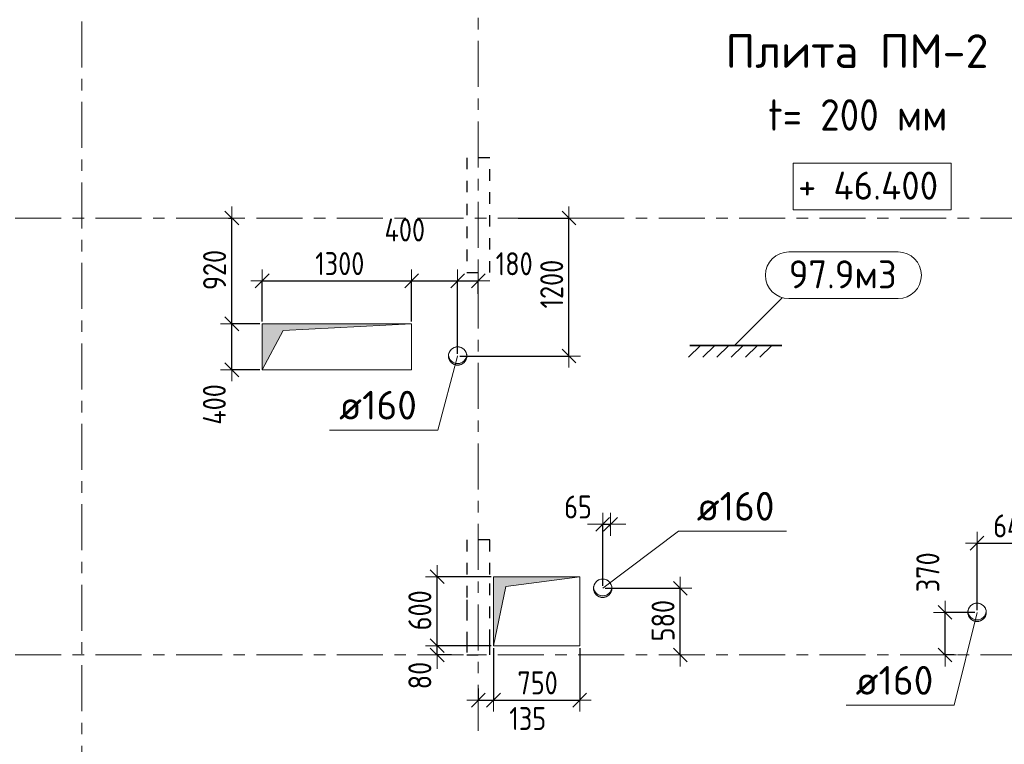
# Model space of a CAD drawing. Header units: metres. Extents: x -38 to 93, y -15 to 21.
# Tile 9 of 152: x 8.61 to 17.18, y 8.22 to 14.53. Entities that reach past the tile are written whole.
import ezdxf

# ---------------------------------------------------------------- set-up
doc = ezdxf.new("R2010")
doc.units = ezdxf.units.M
doc.header["$PDMODE"] = 65
for name, pattern in [('______11', [0.5, 0.4, -0.05, 0, -0.05]), ('______2', [0.135, 0.1, -0.035]), ('______5', [1.1, 0.8, -0.1, 0.1, -0.1])]:
    doc.linetypes.add(name, pattern=pattern)
for name, color, linetype, lineweight in [('XR$1$Осевая линия (1)', 7, '______5', 13), ('XR$3$Перекрытие (1)', 7, 'Continuous', 35), ('XR$3$Текст_ примечание', 7, 'Continuous', 13), ('XR$5$Размерная линия (1)', 7, 'Continuous', 13), ('XR$5$Текст_ общее_1', 7, 'Continuous', 13)]:
    doc.layers.add(name, color=color, linetype=linetype, lineweight=lineweight)
doc.layers.add('XR$3$Макрос проема_ отверстия', color=7, linetype='Continuous', lineweight=13, true_color=0x2d2d2d)
doc.layers.add('XR$7$Стена_ бетон несущ.', color=7, linetype='Continuous', lineweight=70, true_color=0xb4b496)
doc.styles.add('ISOCPEUR', font='txt')
doc.dimstyles.new('DIMSTYLE_3', dxfattribs={"dimtxt": 0.2, "dimasz": 0.2, "dimexe": 0, "dimexo": 0, "dimgap": 0.1, "dimtad": 2, "dimdec": 0, "dimlfac": 1000, "dimrnd": 5, "dimzin": 12, "dimdsep": 46, "dimtxsty": 'ISOCPEUR', "dimblk1": 'ALL_ML_STRICH', "dimblk2": 'ALL_ML_STRICH', "dimsah": 1, "dimcen": 0, "dimclrd": 7, "dimclre": 256, "dimclrt": 7, "dimadec": 0, "dimazin": 0, "dimtfac": 1, "dimtdec": 0, "dimtix": 1, "dimtmove": 2, "dimatfit": 3, "dimfxl": 0, "dimtzin": 0, "dimlwd": 0, "dimlwe": -3, "dimarcsym": 0})
doc.dimstyles.new('DIMSTYLE_33', dxfattribs={"dimtxt": 0.2, "dimasz": 0.2, "dimexe": 0, "dimexo": 0, "dimgap": 0.1, "dimtad": 2, "dimdec": 0, "dimlfac": 1000, "dimrnd": 5, "dimzin": 12, "dimdsep": 46, "dimtxsty": 'ISOCPEUR', "dimblk1": 'ALL_ML_STRICH', "dimblk2": 'ALL_ML_STRICH', "dimsah": 1, "dimcen": 0, "dimclrd": 7, "dimclre": 256, "dimclrt": 7, "dimadec": 0, "dimazin": 0, "dimtfac": 1, "dimtdec": 0, "dimtix": 1, "dimtmove": 2, "dimatfit": 3, "dimfxl": 0, "dimtvp": 1.2, "dimtzin": 0, "dimlwd": 0, "dimlwe": -3, "dimarcsym": 0})
doc.dimstyles.new('DIMSTYLE_34', dxfattribs={"dimtxt": 0.2, "dimasz": 0.2, "dimexe": 0, "dimexo": 0, "dimgap": 0.1, "dimtad": 0, "dimdec": 0, "dimlfac": 1000, "dimrnd": 5, "dimzin": 12, "dimdsep": 46, "dimtxsty": 'ISOCPEUR', "dimblk1": 'ALL_ML_STRICH', "dimblk2": 'ALL_ML_STRICH', "dimsah": 1, "dimcen": 0, "dimclrd": 7, "dimclre": 256, "dimclrt": 7, "dimadec": 0, "dimazin": 0, "dimtfac": 1, "dimtdec": 0, "dimtix": 1, "dimtmove": 2, "dimatfit": 3, "dimfxl": 0, "dimtvp": 1.2, "dimtzin": 0, "dimlwd": 0, "dimlwe": -3, "dimarcsym": 0})

# ---------------------------------------------------------------- blocks, each defined once
blk = doc.blocks.new('NSY1')
at = {"color": 0, "linetype": 'ByBlock', "lineweight": -2}
for p, q in [((-0.01, 0.01), (0.01, 0.01)), ((-0.01, -0.01), (-0.01, 0.01)), ((-0.01, -0.01), (-0.01, 0.01)), ((-0.01, 0.01), (0.01, 0.01)), ((-0.01, 0.01), (0.01, 0.01)), ((0.01, 0.01), (-0.01, 0.01)), ((-0.01, 0.01), (-0.01, 0.01)), ((-0.01, 0.01), (-0.01, -0.01)), ((0.01, 0.01), (-0.01, 0.01)), ((0, 0), (0, 0)), ((0, 0), (0, 0)), ((0, 0), (0, 0)), ((0, 0), (0, 0)), ((0, 0), (0, 0)), ((0, 0), (0, 0)), ((0, 0), (0, 0)), ((0, 0), (0, 0)), ((0, 0), (0, 0)), ((0, 0), (0, 0)), ((0, 0), (0, 0)), ((0, 0), (0, 0)), ((0, 0), (0, 0)), ((0, 0), (0, 0)), ((0, 0), (0, 0)), ((0, 0), (0, 0)), ((0, 0), (0, 0)), ((0, 0), (0, 0)), ((0, 0), (0, 0)), ((0, 0), (0, 0)), ((0, 0), (0, 0)), ((0, 0), (0, 0)), ((0, 0), (0, 0)), ((0.01, 0.01), (0.01, -0.01)), ((0.01, 0.01), (0.01, -0.01)), ((0.01, 0.01), (0.01, 0.01)), ((0.01, -0.01), (0.01, 0.01)), ((0.01, -0.01), (-0.01, -0.01)), ((0.01, -0.01), (-0.01, -0.01)), ((-0.01, -0.01), (0.01, -0.01)), ((0, 0), (0, 0)), ((0, 0), (0, 0)), ((0, 0), (0, 0)), ((0, 0), (0, 0)), ((0, 0), (0, 0))]:
    blk.add_line(p, q, dxfattribs=at)
blk = doc.blocks.new('Отображение проема', base_point=(-1.1579, -49.3094))
at = {"layer": 'XR$3$Макрос проема_ отверстия', "true_color": 0x000000, "transparency": 33554687}
blk.add_hatch(color=18, dxfattribs=at).paths.add_polyline_path([(-1.1579, -50.1094), (-1.0448, -49.4225), (-0.3579, -49.3094), (-1.1579, -49.3094)])
at = {"layer": 'XR$3$Макрос проема_ отверстия', "transparency": 33554687}
for p, q in [((-1.1579, -50.1094), (-1.1579, -49.3094)), ((-1.1579, -49.3094), (-0.3579, -49.3094)), ((-1.0448, -49.4225), (-0.3579, -49.3094)), ((-1.1579, -50.1094), (-1.0448, -49.4225))]:
    blk.add_line(p, q, dxfattribs=at)
blk = doc.blocks.new('Отображение проема (2)', base_point=(-1.002, -49.786))
at = {"layer": 'XR$3$Макрос проема_ отверстия', "true_color": 0x000000, "transparency": 33554687}
blk.add_hatch(color=18, dxfattribs=at).paths.add_polyline_path([(-0.967, -49.384), (-1.002, -49.383), (-1.072, -49.389), (-1.139, -49.407), (-1.203, -49.437), (-1.261, -49.477), (-1.31, -49.527), (-1.351, -49.585), (-1.381, -49.648), (-1.399, -49.716), (-1.405, -49.786), (-1.399, -49.856), (-1.381, -49.924), (-1.351, -49.988), (-1.31, -50.045), (-1.261, -50.095), (-1.203, -50.135), (-1.139, -50.165), (-1.072, -50.183), (-1.002, -50.189), (-0.967, -50.188), (-1.032, -50.177), (-1.095, -50.155), (-1.153, -50.123), (-1.205, -50.082), (-1.25, -50.033), (-1.287, -49.978), (-1.313, -49.917), (-1.329, -49.852), (-1.335, -49.786), (-1.329, -49.72), (-1.313, -49.656), (-1.287, -49.595), (-1.25, -49.539), (-1.205, -49.49), (-1.153, -49.449), (-1.095, -49.417), (-1.032, -49.396)])
at = {"layer": 'XR$3$Макрос проема_ отверстия', "transparency": 33554687}
blk.add_circle((-1.002, -49.786), 0.403, dxfattribs=at)
blk.add_arc((-0.932, -49.786), 0.403, 94.9784, 265.0216, dxfattribs=at)
blk = doc.blocks.new('ALL_ML_STRICH')
at = {"color": 0, "linetype": 'ByBlock', "lineweight": -2}
for p, q in [((0, -0.5), (0, 0.5)), ((-1, 0), (0.5, 0)), ((-0.3, -0.3), (0.3, 0.3))]:
    blk.add_line(p, q, dxfattribs=at)
blk = doc.blocks.new('*D396')
at = {"layer": 'DEFPOINTS', "color": 7, "linetype": 'Continuous', "lineweight": 13, "transparency": 33554687}
for p in [(10.7194, 11.88), (10.4554, 11.48), (10.7194, 11.48)]:
    blk.add_point(p, dxfattribs=at)
at = {"layer": 'XR$5$Размерная линия (1)', "color": 9, "linetype": 'Continuous', "lineweight": -2, "true_color": 0xc7c7c7, "transparency": 33554687}
for p, q in [((10.6994, 11.88), (10.4554, 11.88)), ((10.6994, 11.48), (10.4554, 11.48))]:
    blk.add_line(p, q, dxfattribs=at)
at = {"layer": 'XR$5$Размерная линия (1)', "color": 7, "linetype": 'Continuous', "lineweight": -2, "transparency": 33554687}
blk.add_line((10.4554, 11.48), (10.4554, 11.88), dxfattribs=at)
at = {"layer": 'XR$5$Размерная линия (1)', "color": 7, "linetype": 'Continuous', "lineweight": 13, "transparency": 33554687, "xscale": 0.2, "yscale": 0.2, "zscale": 0.2}
for p, rotation in [((10.4554, 11.88), 90), ((10.4554, 11.48), 270)]:
    blk.add_blockref('ALL_ML_STRICH', p, dxfattribs=dict(at, rotation=rotation))
at = {"layer": 'XR$5$Размерная линия (1)', "color": 7, "linetype": 'Continuous', "lineweight": 13, "transparency": 33554687, "insert": (10.3033, 11.1788), "char_height": 0.2, "width": 0.5, "attachment_point": 5, "rotation": 90, "style": 'ISOCPEUR'}
blk.add_mtext('\\W0.83;\\A1;{400}', dxfattribs=at)
blk = doc.blocks.new('*D397')
at = {"layer": 'DEFPOINTS', "color": 7, "linetype": 'Continuous', "lineweight": 13, "transparency": 33554687}
for p in [(10.4066, 12.8), (10.4554, 11.88), (10.7194, 11.88)]:
    blk.add_point(p, dxfattribs=at)
at = {"layer": 'XR$5$Размерная линия (1)', "color": 9, "linetype": 'Continuous', "lineweight": -2, "true_color": 0xc7c7c7, "transparency": 33554687}
for p, q in [((10.4266, 12.8), (10.4554, 12.8)), ((10.6994, 11.88), (10.4554, 11.88))]:
    blk.add_line(p, q, dxfattribs=at)
at = {"layer": 'XR$5$Размерная линия (1)', "color": 7, "linetype": 'Continuous', "lineweight": -2, "transparency": 33554687}
blk.add_line((10.4554, 11.88), (10.4554, 12.8), dxfattribs=at)
at = {"layer": 'XR$5$Размерная линия (1)', "color": 7, "linetype": 'Continuous', "lineweight": 13, "transparency": 33554687, "xscale": 0.2, "yscale": 0.2, "zscale": 0.2}
for p, rotation in [((10.4554, 12.8), 90), ((10.4554, 11.88), 270)]:
    blk.add_blockref('ALL_ML_STRICH', p, dxfattribs=dict(at, rotation=rotation))
at = {"layer": 'XR$5$Размерная линия (1)', "color": 7, "linetype": 'Continuous', "lineweight": 13, "transparency": 33554687, "insert": (10.3054, 12.3483), "char_height": 0.2, "width": 0.5, "attachment_point": 5, "rotation": 90, "style": 'ISOCPEUR'}
blk.add_mtext('\\W0.83;\\A1;{920}', dxfattribs=at)
blk = doc.blocks.new('*D419')
at = {"layer": 'DEFPOINTS', "color": 7, "linetype": 'Continuous', "lineweight": 13, "transparency": 33554687}
for p in [(12.2416, 9), (12.3872, 9), (12.7326, 9.08)]:
    blk.add_point(p, dxfattribs=at)
at = {"layer": 'XR$5$Размерная линия (1)', "color": 9, "linetype": 'Continuous', "lineweight": -2, "true_color": 0xc7c7c7, "transparency": 33554687}
for p, q in [((12.7126, 9.08), (12.2416, 9.08)), ((12.3672, 9), (12.2416, 9))]:
    blk.add_line(p, q, dxfattribs=at)
at = {"layer": 'XR$5$Размерная линия (1)', "color": 7, "linetype": 'Continuous', "lineweight": -2, "transparency": 33554687}
blk.add_line((12.2416, 9), (12.2416, 9.08), dxfattribs=at)
at = {"layer": 'XR$5$Размерная линия (1)', "color": 7, "linetype": 'Continuous', "lineweight": 13, "transparency": 33554687, "xscale": 0.2, "yscale": 0.2, "zscale": 0.2}
for p, rotation in [((12.2416, 9), 270), ((12.2416, 9.08), 90)]:
    blk.add_blockref('ALL_ML_STRICH', p, dxfattribs=dict(at, rotation=rotation))
at = {"layer": 'XR$5$Размерная линия (1)', "color": 7, "linetype": 'Continuous', "lineweight": 13, "transparency": 33554687, "insert": (12.0916, 8.8207), "char_height": 0.2, "width": 0.333333, "attachment_point": 5, "rotation": 90, "style": 'ISOCPEUR'}
blk.add_mtext('\\W0.83;\\A1;{80}', dxfattribs=at)
blk = doc.blocks.new('*D420')
at = {"layer": 'DEFPOINTS', "color": 7, "linetype": 'Continuous', "lineweight": 13, "transparency": 33554687}
for p in [(12.7326, 9.68), (12.2416, 9.08), (12.7326, 9.08)]:
    blk.add_point(p, dxfattribs=at)
at = {"layer": 'XR$5$Размерная линия (1)', "color": 9, "linetype": 'Continuous', "lineweight": -2, "true_color": 0xc7c7c7, "transparency": 33554687}
for p, q in [((12.7126, 9.68), (12.2416, 9.68)), ((12.7126, 9.08), (12.2416, 9.08))]:
    blk.add_line(p, q, dxfattribs=at)
at = {"layer": 'XR$5$Размерная линия (1)', "color": 7, "linetype": 'Continuous', "lineweight": -2, "transparency": 33554687}
blk.add_line((12.2416, 9.08), (12.2416, 9.68), dxfattribs=at)
at = {"layer": 'XR$5$Размерная линия (1)', "color": 7, "linetype": 'Continuous', "lineweight": 13, "transparency": 33554687, "xscale": 0.2, "yscale": 0.2, "zscale": 0.2}
for p, rotation in [((12.2416, 9.68), 90), ((12.2416, 9.08), 270)]:
    blk.add_blockref('ALL_ML_STRICH', p, dxfattribs=dict(at, rotation=rotation))
at = {"layer": 'XR$5$Размерная линия (1)', "color": 7, "linetype": 'Continuous', "lineweight": 13, "transparency": 33554687, "insert": (12.0916, 9.3883), "char_height": 0.2, "width": 0.5, "attachment_point": 5, "rotation": 90, "style": 'ISOCPEUR'}
blk.add_mtext('\\W0.83;\\A1;{600}', dxfattribs=at)
blk = doc.blocks.new('*D518')
at = {"layer": 'DEFPOINTS', "color": 7, "linetype": 'Continuous', "lineweight": 13, "transparency": 33554687}
for p in [(16.94, 9.37), (16.661, 9), (16.7609, 9)]:
    blk.add_point(p, dxfattribs=at)
at = {"layer": 'XR$5$Размерная линия (1)', "color": 9, "linetype": 'Continuous', "lineweight": -2, "true_color": 0xc7c7c7, "transparency": 33554687}
for p, q in [((16.92, 9.37), (16.661, 9.37)), ((16.7409, 9), (16.661, 9))]:
    blk.add_line(p, q, dxfattribs=at)
at = {"layer": 'XR$5$Размерная линия (1)', "color": 7, "linetype": 'Continuous', "lineweight": -2, "transparency": 33554687}
blk.add_line((16.661, 9), (16.661, 9.37), dxfattribs=at)
at = {"layer": 'XR$5$Размерная линия (1)', "color": 7, "linetype": 'Continuous', "lineweight": 13, "transparency": 33554687, "xscale": 0.2, "yscale": 0.2, "zscale": 0.2}
for p, rotation in [((16.661, 9.37), 90), ((16.661, 9), 270)]:
    blk.add_blockref('ALL_ML_STRICH', p, dxfattribs=dict(at, rotation=rotation))
at = {"layer": 'XR$5$Размерная линия (1)', "color": 7, "linetype": 'Continuous', "lineweight": 13, "transparency": 33554687, "insert": (16.5119, 9.7189), "char_height": 0.2, "width": 0.5, "attachment_point": 5, "rotation": 90, "style": 'ISOCPEUR'}
blk.add_mtext('\\W0.83;\\A1;{370}', dxfattribs=at)
blk = doc.blocks.new('*D519')
at = {"layer": 'DEFPOINTS', "color": 7, "linetype": 'Continuous', "lineweight": 13, "transparency": 33554687}
for p in [(12.7326, 9.08), (12.6, 8.7272), (12.6, 8.6068)]:
    blk.add_point(p, dxfattribs=at)
at = {"layer": 'XR$5$Размерная линия (1)', "color": 9, "linetype": 'Continuous', "lineweight": -2, "true_color": 0xc7c7c7, "transparency": 33554687}
for p, q in [((12.7326, 9.06), (12.7326, 8.6068)), ((12.6, 8.7072), (12.6, 8.6068))]:
    blk.add_line(p, q, dxfattribs=at)
at = {"layer": 'XR$5$Размерная линия (1)', "color": 7, "linetype": 'Continuous', "lineweight": -2, "transparency": 33554687}
blk.add_line((12.6, 8.6068), (12.7326, 8.6068), dxfattribs=at)
at = {"layer": 'XR$5$Размерная линия (1)', "color": 7, "linetype": 'Continuous', "lineweight": 13, "transparency": 33554687, "xscale": 0.2, "yscale": 0.2, "zscale": 0.2, "rotation": 180}
blk.add_blockref('ALL_ML_STRICH', (12.6, 8.6068), dxfattribs=at)
at = {"layer": 'XR$5$Размерная линия (1)', "color": 7, "linetype": 'Continuous', "lineweight": 13, "transparency": 33554687, "xscale": 0.2, "yscale": 0.2, "zscale": 0.2}
blk.add_blockref('ALL_ML_STRICH', (12.7326, 8.6068), dxfattribs=at)
at = {"layer": 'XR$5$Размерная линия (1)', "color": 7, "linetype": 'Continuous', "lineweight": 13, "transparency": 33554687, "insert": (13.0304, 8.4467), "char_height": 0.2, "width": 0.5, "attachment_point": 5, "style": 'ISOCPEUR'}
blk.add_mtext('\\W0.83;\\A1;{135}', dxfattribs=at)
blk = doc.blocks.new('*D520')
at = {"layer": 'DEFPOINTS', "color": 7, "linetype": 'Continuous', "lineweight": 13, "transparency": 33554687}
for p in [(12.7326, 9.08), (13.4826, 9.08), (12.7326, 8.6068)]:
    blk.add_point(p, dxfattribs=at)
at = {"layer": 'XR$5$Размерная линия (1)', "color": 9, "linetype": 'Continuous', "lineweight": -2, "true_color": 0xc7c7c7, "transparency": 33554687}
for p, q in [((12.7326, 9.06), (12.7326, 8.6068)), ((13.4826, 9.06), (13.4826, 8.6068))]:
    blk.add_line(p, q, dxfattribs=at)
at = {"layer": 'XR$5$Размерная линия (1)', "color": 7, "linetype": 'Continuous', "lineweight": -2, "transparency": 33554687}
blk.add_line((12.7326, 8.6068), (13.4826, 8.6068), dxfattribs=at)
at = {"layer": 'XR$5$Размерная линия (1)', "color": 7, "linetype": 'Continuous', "lineweight": 13, "transparency": 33554687, "xscale": 0.2, "yscale": 0.2, "zscale": 0.2, "rotation": 180}
blk.add_blockref('ALL_ML_STRICH', (12.7326, 8.6068), dxfattribs=at)
at = {"layer": 'XR$5$Размерная линия (1)', "color": 7, "linetype": 'Continuous', "lineweight": 13, "transparency": 33554687, "xscale": 0.2, "yscale": 0.2, "zscale": 0.2}
blk.add_blockref('ALL_ML_STRICH', (13.4826, 8.6068), dxfattribs=at)
at = {"layer": 'XR$5$Размерная линия (1)', "color": 7, "linetype": 'Continuous', "lineweight": 13, "transparency": 33554687, "insert": (13.1159, 8.7568), "char_height": 0.2, "width": 0.5, "attachment_point": 5, "style": 'ISOCPEUR'}
blk.add_mtext('\\W0.83;\\A1;{750}', dxfattribs=at)
blk = doc.blocks.new('*D536')
at = {"layer": 'DEFPOINTS', "color": 7, "linetype": 'Continuous', "lineweight": 13, "transparency": 33554687}
for p in [(12.9277, 12.8), (12.42, 11.6), (13.3887, 11.6)]:
    blk.add_point(p, dxfattribs=at)
at = {"layer": 'XR$5$Размерная линия (1)', "color": 9, "linetype": 'Continuous', "lineweight": -2, "true_color": 0xc7c7c7, "transparency": 33554687}
for p, q in [((12.9477, 12.8), (13.3887, 12.8)), ((12.44, 11.6), (13.3887, 11.6))]:
    blk.add_line(p, q, dxfattribs=at)
at = {"layer": 'XR$5$Размерная линия (1)', "color": 7, "linetype": 'Continuous', "lineweight": -2, "transparency": 33554687}
blk.add_line((13.3887, 11.6), (13.3887, 12.8), dxfattribs=at)
at = {"layer": 'XR$5$Размерная линия (1)', "color": 7, "linetype": 'Continuous', "lineweight": 13, "transparency": 33554687, "xscale": 0.2, "yscale": 0.2, "zscale": 0.2}
for p, rotation in [((13.3887, 12.8), 90), ((13.3887, 11.6), 270)]:
    blk.add_blockref('ALL_ML_STRICH', p, dxfattribs=dict(at, rotation=rotation))
at = {"layer": 'XR$5$Размерная линия (1)', "color": 7, "linetype": 'Continuous', "lineweight": 13, "transparency": 33554687, "insert": (13.2387, 12.225), "char_height": 0.2, "width": 0.666667, "attachment_point": 5, "rotation": 90, "style": 'ISOCPEUR'}
blk.add_mtext('\\W0.83;\\A1;{1200}', dxfattribs=at)
blk = doc.blocks.new('*D537')
at = {"layer": 'DEFPOINTS', "color": 7, "linetype": 'Continuous', "lineweight": 13, "transparency": 33554687}
for p in [(10.7194, 12.2535), (10.7194, 11.88), (12.0194, 11.88)]:
    blk.add_point(p, dxfattribs=at)
at = {"layer": 'XR$5$Размерная линия (1)', "color": 9, "linetype": 'Continuous', "lineweight": -2, "true_color": 0xc7c7c7, "transparency": 33554687}
for p, q in [((10.7194, 11.9), (10.7194, 12.2535)), ((12.0194, 11.9), (12.0194, 12.2535))]:
    blk.add_line(p, q, dxfattribs=at)
at = {"layer": 'XR$5$Размерная линия (1)', "color": 7, "linetype": 'Continuous', "lineweight": -2, "transparency": 33554687}
blk.add_line((10.7194, 12.2535), (12.0194, 12.2535), dxfattribs=at)
at = {"layer": 'XR$5$Размерная линия (1)', "color": 7, "linetype": 'Continuous', "lineweight": 13, "transparency": 33554687, "xscale": 0.2, "yscale": 0.2, "zscale": 0.2, "rotation": 180}
blk.add_blockref('ALL_ML_STRICH', (10.7194, 12.2535), dxfattribs=at)
at = {"layer": 'XR$5$Размерная линия (1)', "color": 7, "linetype": 'Continuous', "lineweight": 13, "transparency": 33554687, "xscale": 0.2, "yscale": 0.2, "zscale": 0.2}
blk.add_blockref('ALL_ML_STRICH', (12.0194, 12.2535), dxfattribs=at)
at = {"layer": 'XR$5$Размерная линия (1)', "color": 7, "linetype": 'Continuous', "lineweight": 13, "transparency": 33554687, "insert": (11.3944, 12.4035), "char_height": 0.2, "width": 0.666667, "attachment_point": 5, "style": 'ISOCPEUR'}
blk.add_mtext('\\W0.83;\\A1;{1300}', dxfattribs=at)
blk = doc.blocks.new('*D538')
at = {"layer": 'DEFPOINTS', "color": 7, "linetype": 'Continuous', "lineweight": 13, "transparency": 33554687}
for p in [(12.0194, 12.2535), (12.0194, 11.88), (12.42, 11.6)]:
    blk.add_point(p, dxfattribs=at)
at = {"layer": 'XR$5$Размерная линия (1)', "color": 9, "linetype": 'Continuous', "lineweight": -2, "true_color": 0xc7c7c7, "transparency": 33554687}
for p, q in [((12.0194, 11.9), (12.0194, 12.2535)), ((12.42, 11.62), (12.42, 12.2535))]:
    blk.add_line(p, q, dxfattribs=at)
at = {"layer": 'XR$5$Размерная линия (1)', "color": 7, "linetype": 'Continuous', "lineweight": -2, "transparency": 33554687}
blk.add_line((12.0194, 12.2535), (12.42, 12.2535), dxfattribs=at)
at = {"layer": 'XR$5$Размерная линия (1)', "color": 7, "linetype": 'Continuous', "lineweight": 13, "transparency": 33554687, "xscale": 0.2, "yscale": 0.2, "zscale": 0.2, "rotation": 180}
blk.add_blockref('ALL_ML_STRICH', (12.0194, 12.2535), dxfattribs=at)
at = {"layer": 'XR$5$Размерная линия (1)', "color": 7, "linetype": 'Continuous', "lineweight": 13, "transparency": 33554687, "xscale": 0.2, "yscale": 0.2, "zscale": 0.2}
blk.add_blockref('ALL_ML_STRICH', (12.42, 12.2535), dxfattribs=at)
at = {"layer": 'XR$5$Размерная линия (1)', "color": 7, "linetype": 'Continuous', "lineweight": 13, "transparency": 33554687, "insert": (11.9603, 12.696), "char_height": 0.2, "width": 0.5, "attachment_point": 5, "style": 'ISOCPEUR'}
blk.add_mtext('\\W0.83;\\A1;{400}', dxfattribs=at)
blk = doc.blocks.new('*D539')
at = {"layer": 'DEFPOINTS', "color": 7, "linetype": 'Continuous', "lineweight": 13, "transparency": 33554687}
for p in [(12.42, 12.2535), (12.6, 12.1219), (12.42, 11.6)]:
    blk.add_point(p, dxfattribs=at)
at = {"layer": 'XR$5$Размерная линия (1)', "color": 9, "linetype": 'Continuous', "lineweight": -2, "true_color": 0xc7c7c7, "transparency": 33554687}
for p, q in [((12.42, 11.62), (12.42, 12.2535)), ((12.6, 12.1419), (12.6, 12.2535))]:
    blk.add_line(p, q, dxfattribs=at)
at = {"layer": 'XR$5$Размерная линия (1)', "color": 7, "linetype": 'Continuous', "lineweight": -2, "transparency": 33554687}
blk.add_line((12.42, 12.2535), (12.6, 12.2535), dxfattribs=at)
at = {"layer": 'XR$5$Размерная линия (1)', "color": 7, "linetype": 'Continuous', "lineweight": 13, "transparency": 33554687, "xscale": 0.2, "yscale": 0.2, "zscale": 0.2, "rotation": 180}
blk.add_blockref('ALL_ML_STRICH', (12.42, 12.2535), dxfattribs=at)
at = {"layer": 'XR$5$Размерная линия (1)', "color": 7, "linetype": 'Continuous', "lineweight": 13, "transparency": 33554687, "xscale": 0.2, "yscale": 0.2, "zscale": 0.2}
blk.add_blockref('ALL_ML_STRICH', (12.6, 12.2535), dxfattribs=at)
at = {"layer": 'XR$5$Размерная линия (1)', "color": 7, "linetype": 'Continuous', "lineweight": 13, "transparency": 33554687, "insert": (12.9122, 12.4023), "char_height": 0.2, "width": 0.5, "attachment_point": 5, "style": 'ISOCPEUR'}
blk.add_mtext('\\W0.83;\\A1;{180}', dxfattribs=at)
blk = doc.blocks.new('*D588')
at = {"layer": 'DEFPOINTS', "color": 7, "linetype": 'Continuous', "lineweight": 13, "transparency": 33554687}
for p in [(16.94, 9.9721), (17.58, 9.495), (16.94, 9.37)]:
    blk.add_point(p, dxfattribs=at)
at = {"layer": 'XR$5$Размерная линия (1)', "color": 9, "linetype": 'Continuous', "lineweight": -2, "true_color": 0xc7c7c7, "transparency": 33554687}
for p, q in [((16.94, 9.39), (16.94, 9.9721)), ((17.58, 9.515), (17.58, 9.9721))]:
    blk.add_line(p, q, dxfattribs=at)
at = {"layer": 'XR$5$Размерная линия (1)', "color": 7, "linetype": 'Continuous', "lineweight": -2, "transparency": 33554687}
blk.add_line((16.94, 9.9721), (17.58, 9.9721), dxfattribs=at)
at = {"layer": 'XR$5$Размерная линия (1)', "color": 7, "linetype": 'Continuous', "lineweight": 13, "transparency": 33554687, "xscale": 0.2, "yscale": 0.2, "zscale": 0.2, "rotation": 180}
blk.add_blockref('ALL_ML_STRICH', (16.94, 9.9721), dxfattribs=at)
at = {"layer": 'XR$5$Размерная линия (1)', "color": 7, "linetype": 'Continuous', "lineweight": 13, "transparency": 33554687, "xscale": 0.2, "yscale": 0.2, "zscale": 0.2}
blk.add_blockref('ALL_ML_STRICH', (17.58, 9.9721), dxfattribs=at)
at = {"layer": 'XR$5$Размерная линия (1)', "color": 7, "linetype": 'Continuous', "lineweight": 13, "transparency": 33554687, "insert": (17.26, 10.1221), "char_height": 0.2, "width": 0.5, "attachment_point": 5, "style": 'ISOCPEUR'}
blk.add_mtext('\\W0.83;\\A1;{640}', dxfattribs=at)
blk = doc.blocks.new('*D611')
at = {"layer": 'DEFPOINTS', "color": 7, "linetype": 'Continuous', "lineweight": 13, "transparency": 33554687}
for p in [(13.6826, 9.58), (14.3574, 9), (14.3701, 9)]:
    blk.add_point(p, dxfattribs=at)
at = {"layer": 'XR$5$Размерная линия (1)', "color": 9, "linetype": 'Continuous', "lineweight": -2, "true_color": 0xc7c7c7, "transparency": 33554687}
for p, q in [((13.7026, 9.58), (14.3574, 9.58)), ((14.3574, 9), (14.3574, 9))]:
    blk.add_line(p, q, dxfattribs=at)
at = {"layer": 'XR$5$Размерная линия (1)', "color": 7, "linetype": 'Continuous', "lineweight": -2, "transparency": 33554687}
blk.add_line((14.3574, 9), (14.3574, 9.58), dxfattribs=at)
at = {"layer": 'XR$5$Размерная линия (1)', "color": 7, "linetype": 'Continuous', "lineweight": 13, "transparency": 33554687, "xscale": 0.2, "yscale": 0.2, "zscale": 0.2}
for p, rotation in [((14.3574, 9.58), 90), ((14.3574, 9), 270)]:
    blk.add_blockref('ALL_ML_STRICH', p, dxfattribs=dict(at, rotation=rotation))
at = {"layer": 'XR$5$Размерная линия (1)', "color": 7, "linetype": 'Continuous', "lineweight": 13, "transparency": 33554687, "insert": (14.2074, 9.2983), "char_height": 0.2, "width": 0.5, "attachment_point": 5, "rotation": 90, "style": 'ISOCPEUR'}
blk.add_mtext('\\W0.83;\\A1;{580}', dxfattribs=at)
blk = doc.blocks.new('*D612')
at = {"layer": 'DEFPOINTS', "color": 7, "linetype": 'Continuous', "lineweight": 13, "transparency": 33554687}
for p in [(13.6826, 10.1365), (13.75, 10.0904), (13.6826, 9.58)]:
    blk.add_point(p, dxfattribs=at)
at = {"layer": 'XR$5$Размерная линия (1)', "color": 9, "linetype": 'Continuous', "lineweight": -2, "true_color": 0xc7c7c7, "transparency": 33554687}
for p, q in [((13.6826, 9.6), (13.6826, 10.1365)), ((13.75, 10.1104), (13.75, 10.1365))]:
    blk.add_line(p, q, dxfattribs=at)
at = {"layer": 'XR$5$Размерная линия (1)', "color": 7, "linetype": 'Continuous', "lineweight": -2, "transparency": 33554687}
blk.add_line((13.6826, 10.1365), (13.75, 10.1365), dxfattribs=at)
at = {"layer": 'XR$5$Размерная линия (1)', "color": 7, "linetype": 'Continuous', "lineweight": 13, "transparency": 33554687, "xscale": 0.2, "yscale": 0.2, "zscale": 0.2}
blk.add_blockref('ALL_ML_STRICH', (13.75, 10.1365), dxfattribs=at)
at = {"layer": 'XR$5$Размерная линия (1)', "color": 7, "linetype": 'Continuous', "lineweight": 13, "transparency": 33554687, "xscale": 0.2, "yscale": 0.2, "zscale": 0.2, "rotation": 180}
blk.add_blockref('ALL_ML_STRICH', (13.6826, 10.1365), dxfattribs=at)
at = {"layer": 'XR$5$Размерная линия (1)', "color": 7, "linetype": 'Continuous', "lineweight": 13, "transparency": 33554687, "insert": (13.4673, 10.2868), "char_height": 0.2, "width": 0.333333, "attachment_point": 5, "style": 'ISOCPEUR'}
blk.add_mtext('\\W0.83;\\A1;{65}', dxfattribs=at)

msp = doc.modelspace()

# ---------------------------------------------------------------- linework, layer by layer
at = {"color": 7, "linetype": 'Continuous', "lineweight": 13, "transparency": 33554687}
for points in [[(12.42, 11.6), (12.2467, 10.9557), (11.3067, 10.9557)], [(13.6826, 9.58), (14.3424, 10.0763), (15.2824, 10.0763)], [(16.94, 9.37), (16.7402, 8.5621), (15.8002, 8.5621)]]:
    msp.add_lwpolyline(points, dxfattribs=at)
at = {"layer": 'XR$1$Осевая линия (1)', "color": 253, "linetype": '______11', "lineweight": 13, "true_color": 0xa0a0a0, "transparency": 33554687}
for p, q in [((9.15, -3.39), (9.15, 19.78)), ((12.6, 8.34), (12.6, 19.78)), ((-2.63, 12.8), (62.6, 12.8)), ((-2.63, 9), (62.6, 9))]:
    msp.add_line(p, q, dxfattribs=at)
at = {"layer": 'XR$3$Перекрытие (1)', "color": 7, "linetype": 'Continuous', "lineweight": 13, "transparency": 33554687}
for p, q in [((12.0194, 11.88), (10.7194, 11.8798)), ((10.7194, 11.8798), (10.7194, 11.4798)), ((12.0194, 11.48), (12.0194, 11.88)), ((12.363, 11.657), (12.3481, 11.6366)), ((12.3834, 11.6719), (12.363, 11.657)), ((12.4074, 11.6797), (12.3834, 11.6719)), ((12.4326, 11.6797), (12.4074, 11.6797)), ((12.4566, 11.6719), (12.4326, 11.6797)), ((12.477, 11.657), (12.4566, 11.6719)), ((12.4919, 11.6366), (12.477, 11.657)), ((12.3481, 11.6366), (12.3403, 11.6126)), ((12.3403, 11.6126), (12.3403, 11.5874)), ((12.3403, 11.5874), (12.3481, 11.5634)), ((12.4997, 11.6126), (12.4919, 11.6366)), ((12.4919, 11.5634), (12.4997, 11.5874)), ((12.4997, 11.5874), (12.4997, 11.6126)), ((12.3481, 11.5634), (12.363, 11.543)), ((12.363, 11.543), (12.3834, 11.5281)), ((12.3834, 11.5281), (12.4074, 11.5203)), ((12.4074, 11.5203), (12.4326, 11.5203)), ((12.4326, 11.5203), (12.4566, 11.5281)), ((12.4566, 11.5281), (12.477, 11.543)), ((12.477, 11.543), (12.4919, 11.5634)), ((10.7194, 11.4798), (12.0194, 11.48)), ((13.4825, 9.68), (12.7325, 9.6799)), ((12.7325, 9.6799), (12.7326, 9.0799)), ((13.4826, 9.08), (13.4825, 9.68)), ((13.6107, 9.6166), (13.6029, 9.5926)), ((13.6256, 9.637), (13.6107, 9.6166)), ((13.646, 9.6519), (13.6256, 9.637)), ((13.67, 9.6597), (13.646, 9.6519)), ((13.6952, 9.6597), (13.67, 9.6597)), ((13.7192, 9.6519), (13.6952, 9.6597)), ((13.7396, 9.637), (13.7192, 9.6519)), ((13.7545, 9.6166), (13.7396, 9.637)), ((13.7623, 9.5926), (13.7545, 9.6166)), ((13.6029, 9.5926), (13.6029, 9.5674)), ((13.6029, 9.5674), (13.6107, 9.5434)), ((13.6107, 9.5434), (13.6256, 9.523)), ((13.6256, 9.523), (13.646, 9.5081)), ((13.7192, 9.5081), (13.7396, 9.523)), ((13.7396, 9.523), (13.7545, 9.5434)), ((13.7545, 9.5434), (13.7623, 9.5674)), ((13.7623, 9.5674), (13.7623, 9.5926)), ((13.646, 9.5081), (13.67, 9.5003)), ((13.67, 9.5003), (13.6952, 9.5003)), ((13.6952, 9.5003), (13.7192, 9.5081)), ((16.883, 9.427), (16.8681, 9.4066)), ((16.9034, 9.4419), (16.883, 9.427)), ((16.9274, 9.4497), (16.9034, 9.4419)), ((16.9526, 9.4497), (16.9274, 9.4497)), ((16.9766, 9.4419), (16.9526, 9.4497)), ((16.997, 9.427), (16.9766, 9.4419)), ((17.0119, 9.4066), (16.997, 9.427)), ((16.8681, 9.4066), (16.8603, 9.3826)), ((16.8603, 9.3826), (16.8603, 9.3574)), ((16.8603, 9.3574), (16.8681, 9.3334)), ((17.0197, 9.3826), (17.0119, 9.4066)), ((17.0119, 9.3334), (17.0197, 9.3574)), ((17.0197, 9.3574), (17.0197, 9.3826)), ((16.8681, 9.3334), (16.883, 9.313)), ((16.883, 9.313), (16.9034, 9.2981)), ((16.9034, 9.2981), (16.9274, 9.2903)), ((16.9274, 9.2903), (16.9526, 9.2903)), ((16.9526, 9.2903), (16.9766, 9.2981)), ((16.9766, 9.2981), (16.997, 9.313)), ((16.997, 9.313), (17.0119, 9.3334)), ((12.7326, 9.0799), (13.4826, 9.08))]:
    msp.add_line(p, q, dxfattribs=at)
at = {"layer": 'XR$3$Текст_ примечание', "color": 7, "linetype": 'Continuous', "lineweight": 13, "transparency": 33554687}
for p, q in [((16.2521, 12.5052), (15.3015, 12.5052)), ((16.2521, 12.0989), (15.3015, 12.0989))]:
    msp.add_line(p, q, dxfattribs=at)
at = {"layer": 'XR$3$Текст_ примечание', "color": 7, "linetype": 'Continuous', "lineweight": 35, "transparency": 33554687}
for p, q in [((15.2429, 12.1064), (14.8291, 11.6926)), ((14.5325, 11.6926), (14.4285, 11.5885)), ((14.4416, 11.6926), (15.2413, 11.6926)), ((14.6567, 11.6926), (14.5527, 11.5885)), ((14.7809, 11.6926), (14.6769, 11.5885)), ((14.9051, 11.6926), (14.8011, 11.5885)), ((15.0293, 11.6926), (14.9253, 11.5885)), ((15.1535, 11.6926), (15.0495, 11.5885))]:
    msp.add_line(p, q, dxfattribs=at)
at = {"layer": 'XR$3$Текст_ примечание', "color": 7, "linetype": 'Continuous', "lineweight": 13, "transparency": 33554687}
msp.add_lwpolyline([(15.3411, 12.8707), (16.7143, 12.8707), (16.7143, 13.2769), (15.3411, 13.2769), (15.3411, 12.8707)], dxfattribs=at)
for centre, start, end in [((15.3015, 12.3021), 90, 270), ((16.2521, 12.3021), 270, 90)]:
    msp.add_arc(centre, 0.2031, start, end, dxfattribs=at)
at = {"layer": 'XR$7$Стена_ бетон несущ.', "color": 253, "linetype": '______2', "lineweight": -3, "true_color": 0xa0a0a0, "transparency": 33554687}
for p, q in [((12.5, 13.325), (12.4998, 13.325)), ((12.4998, 13.325), (12.4998, 12.325)), ((12.6998, 13.325), (12.5, 13.325)), ((12.6998, 12.325), (12.6998, 13.325)), ((12.4998, 12.325), (12.5, 12.325)), ((12.5, 12.325), (12.6998, 12.325)), ((12.7, 10), (12.5, 10)), ((12.5, 10), (12.5, 9.48)), ((12.7, 9.9), (12.7, 10)), ((12.7, 9.7), (12.7, 9.9)), ((12.7, 9.12), (12.7, 9.7)), ((12.5, 9.48), (12.5, 9.4)), ((12.5, 9.4), (12.5, 9.2)), ((12.5, 9.2), (12.5, 9.12)), ((12.5, 9.12), (12.5, 9)), ((12.6997, 9.12), (12.7, 9.12)), ((12.6997, 9.08), (12.6997, 9.12)), ((12.5, 9), (12.6997, 9)), ((12.6997, 9), (12.6997, 9.08))]:
    msp.add_line(p, q, dxfattribs=at)

# ---------------------------------------------------------------- block references
at = {"layer": 'XR$3$Макрос проема_ отверстия', "transparency": 33554687}
for name, p, xscale, yscale, rotation in [('Отображение проема', (10.7194, 11.8798), 1.625, 0.5000000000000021, 0.009914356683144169), ('Отображение проема (2)', (12.42, 11.6), 0.1975376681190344, 0.1975376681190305, 90), ('Отображение проема', (12.7325, 9.6799), 0.9375000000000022, 0.7500000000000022, 0.009914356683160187), ('Отображение проема (2)', (13.6826, 9.58), 0.1975376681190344, 0.1975376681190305, 90), ('Отображение проема (2)', (16.94, 9.37), 0.1975376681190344, 0.1975376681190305, 90)]:
    msp.add_blockref(name, p, dxfattribs=dict(at, xscale=xscale, yscale=yscale, rotation=rotation))
at = {"layer": 'XR$3$Перекрытие (1)', "color": 7, "linetype": 'Continuous', "lineweight": 13, "transparency": 33554687, "xscale": 0.01999999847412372, "yscale": 0.01999999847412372, "zscale": 0.01999999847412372}
for p in [(12.42, 11.6), (13.6826, 9.58), (16.94, 9.37)]:
    msp.add_blockref('NSY1', p, dxfattribs=at)

# ---------------------------------------------------------------- texts
at = {"layer": 'XR$3$Текст_ примечание', "color": 7, "linetype": 'Continuous', "lineweight": 13, "transparency": 33554687, "style": 'ISOCPEUR'}
for s, insert, char_height, width, attachment_point in [('\\A1;{\\fISOCPEUR|i0|b0;\\H0.292500;\\W1.000000;\\C7;Плита ПМ-2}\\P', (15.8951, 14.2519), 0.14625, 2.3655, 5), ('\\A1;{\\fISOCPEUR|i0|b0;\\H0.273000;\\W0.909091;\\C7;t= 200 мм}\\P', (15.1219, 13.5602), 0.1365, 1.65894, 7), ('\\W0.96;+ 46.400', (15.3818, 12.96), 0.24375, 1.40848, 7), ('\\W0.95;97.9м3', (15.3015, 12.1883), 0.24375, 1.065743, 7)]:
    msp.add_mtext(s, dxfattribs=dict(at, insert=insert, char_height=char_height, width=width, attachment_point=attachment_point))
at = {"layer": 'XR$5$Текст_ общее_1', "color": 7, "linetype": 'Continuous', "lineweight": 13, "transparency": 33554687, "char_height": 0.25, "width": 0.809375, "attachment_point": 4, "style": 'ISOCPEUR'}
for insert in [(11.3888, 11.1724), (14.5003, 10.293), (15.8823, 8.7787)]:
    msp.add_mtext('\\A1;{\\fISOCPEUR|i0|b0;\\H0.250000;\\W1.000000;\\C7;ø160}\\P', dxfattribs=dict(at, insert=insert))

# ---------------------------------------------------------------- dimensions: what is measured, and where the dimension line sits
at = {"layer": 'XR$5$Размерная линия (1)', "color": 7, "linetype": 'Continuous', "lineweight": 13, "transparency": 33554687}
for base, p1, p2, dimstyle, picture, middle in [((10.4554, 12.8), (10.6994, 11.88), (10.4266, 12.8), 'DIMSTYLE_3', '*D397', (10.3054, 12.3483)), ((13.3887, 12.8), (12.44, 11.6), (12.9477, 12.8), 'DIMSTYLE_3', '*D536', (13.2387, 12.225)), ((10.4554, 11.88), (10.6994, 11.48), (10.6994, 11.88), 'DIMSTYLE_33', '*D396', (10.3033, 11.1788)), ((16.661, 9.37), (16.7409, 9), (16.92, 9.37), 'DIMSTYLE_33', '*D518', (16.5119, 9.7189)), ((12.2416, 9.68), (12.7126, 9.08), (12.7126, 9.68), 'DIMSTYLE_3', '*D420', (12.0916, 9.3883)), ((14.3574, 9.58), (14.3574, 9), (13.7026, 9.58), 'DIMSTYLE_3', '*D611', (14.2074, 9.2983)), ((12.2416, 9.08), (12.3672, 9), (12.7126, 9.08), 'DIMSTYLE_33', '*D419', (12.0916, 8.8207))]:
    dim = msp.add_linear_dim(base=base, p1=p1, p2=p2, angle=90, dimstyle=dimstyle, override={"dimpost": '<>', "dimclrd": 7, "dimclre": 9, "dimclrt": 7, "dimlwd": 0, "dimlwe": 65533}, dxfattribs=at)
    dim.commit()
    dim.dimension.update_dxf_attribs({"geometry": picture, "text_midpoint": middle, "dimtype": 160})
for base, p1, p2, dimstyle, picture, middle in [((12.42, 12.2535), (12.0194, 11.9), (12.42, 11.62), 'DIMSTYLE_33', '*D538', (11.9603, 12.696)), ((12.0194, 12.2535), (10.7194, 11.9), (12.0194, 11.9), 'DIMSTYLE_3', '*D537', (11.3944, 12.4035)), ((12.6, 12.2535), (12.42, 11.62), (12.6, 12.1419), 'DIMSTYLE_33', '*D539', (12.9122, 12.4023)), ((13.75, 10.1365), (13.6826, 9.6), (13.75, 10.1104), 'DIMSTYLE_33', '*D612', (13.4673, 10.2868)), ((17.58, 9.9721), (16.94, 9.39), (17.58, 9.515), 'DIMSTYLE_3', '*D588', (17.26, 10.1221)), ((12.7326, 8.6068), (12.6, 8.7072), (12.7326, 9.06), 'DIMSTYLE_34', '*D519', (13.0304, 8.4467)), ((13.4826, 8.6068), (12.7326, 9.06), (13.4826, 9.06), 'DIMSTYLE_3', '*D520', (13.1159, 8.7568))]:
    dim = msp.add_linear_dim(base=base, p1=p1, p2=p2, dimstyle=dimstyle, override={"dimpost": '<>', "dimclrd": 7, "dimclre": 9, "dimclrt": 7, "dimlwd": 0, "dimlwe": 65533}, dxfattribs=at)
    dim.commit()
    dim.dimension.update_dxf_attribs({"geometry": picture, "text_midpoint": middle, "dimtype": 160})

doc.saveas('drawing.dxf')
